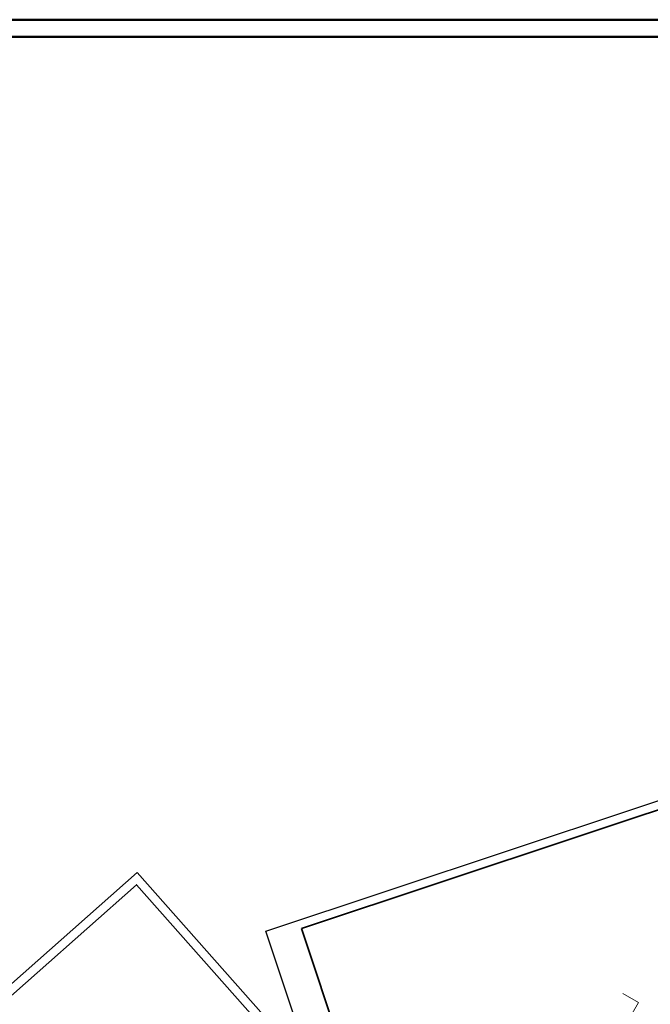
# Model space of a CAD drawing. Header units: millimetres. Extents: x 9396 to 25236, y 15106 to 31102.
# Tile 73 of 256: x 9996 to 10360, y 16595 to 17165. Entities that reach past the tile are written whole.
import ezdxf

# ---------------------------------------------------------------- set-up
doc = ezdxf.new("R2010")
doc.units = ezdxf.units.MM
doc.layers.add('1001010', color=7, linetype='Continuous', lineweight=9, true_color=0x000000)
for name, color, linetype, lineweight in [('text', 7, 'Continuous', 15), ('Размер', 6, 'Continuous', 18), ('Рамка', 7, 'Continuous', 35)]:
    doc.layers.add(name, color=color, linetype=linetype, lineweight=lineweight)

msp = doc.modelspace()

# ---------------------------------------------------------------- linework, layer by layer
at = {"layer": '1001010', "color": 253}
msp.add_polyline3d([(10338.85, 16570.84, 109.34), (10353.58, 16596.2, 93.1), (10344.57, 16601.43, 93.1)], dxfattribs=at)
at = {"layer": 'Defpoints'}
msp.add_lwpolyline([(10137.95, 16637.54), (10562.55, 16778.72), (10656.26, 16496.88), (10231.65, 16355.71)], close=True, dxfattribs=at)
at = {"layer": 'text'}
msp.add_lwpolyline([(9728.5, 16374.7), (10063.45, 16671.39), (10260.38, 16449.06), (9925.43, 16152.37)], close=True, dxfattribs=at)
at = {"layer": 'Размер', "lineweight": 50}
msp.add_lwpolyline([(12628.19, 17165.05), (9546.77, 17165.05), (9546.77, 15485.79), (12628.19, 15485.79)], close=True, dxfattribs=at)
msp.add_lwpolyline([(12618.19, 17155.05), (9556.77, 17155.05), (9556.77, 15495.79), (12618.19, 15495.79), (12618.19, 17155.05)], dxfattribs=at)
at = {"layer": 'Рамка'}
for points in [[(10158.51, 16639.11), (10559.38, 16772.39), (10649.93, 16500.05), (10249.05, 16366.77)], [(9746.79, 16384.22), (10063.02, 16664.33), (10253.32, 16449.49), (9937.09, 16169.38)]]:
    msp.add_lwpolyline(points, close=True, dxfattribs=at)

doc.saveas('drawing.dxf')
